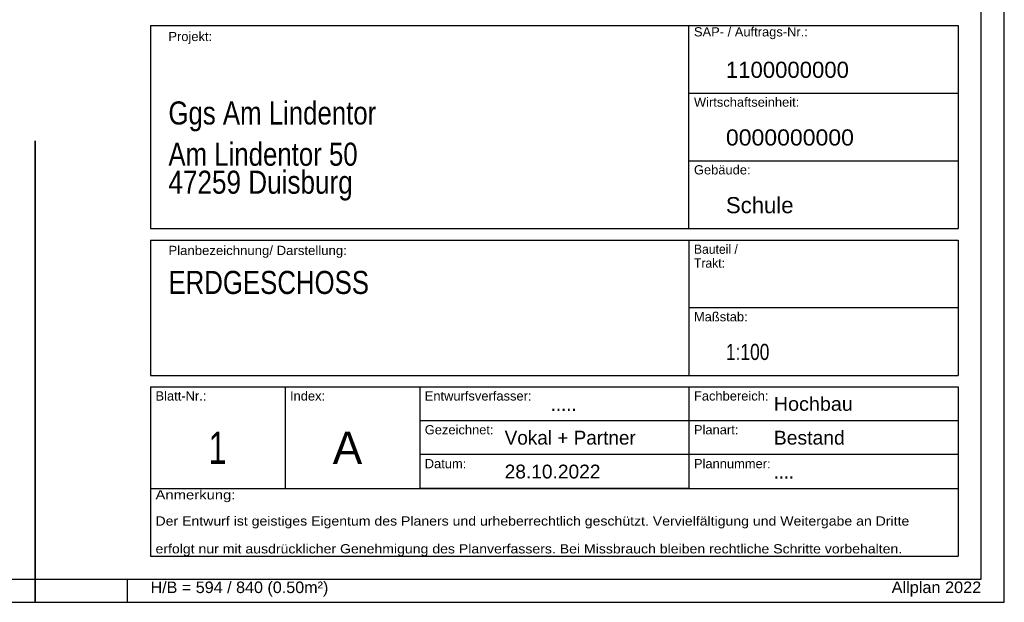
# Model space of a CAD drawing. Header units: metres. Extents: x 0 to 0.84, y 0 to 0.594.
# Tile 24 of 29: x 0.627 to 0.84, y 0 to 0.126. Entities that reach past the tile are written whole.
import ezdxf

# ---------------------------------------------------------------- set-up
doc = ezdxf.new("R2010")
doc.units = ezdxf.units.M
doc.linetypes.add('Teckovana 0.5x', pattern=[0.04, 0, -0.04])
for name, color, linetype, lineweight in [('Allgemein01', 7, 'Continuous', 13), ('Legende_ Beschreibung', 7, 'Continuous', 25), ('Standard', 7, 'Continuous', 25)]:
    doc.layers.add(name, color=color, linetype=linetype, lineweight=lineweight)
doc.styles.add('ARIAL', font='ARIAL.TTF')

msp = doc.modelspace()

# ---------------------------------------------------------------- linework, layer by layer
at = {"layer": 'Allgemein01', "color": 52, "linetype": 'Continuous', "lineweight": 13, "true_color": 0xc8c832, "transparency": 33554687}
for q in [(0.835, 0.0254), (0.823, 0.005)]:
    msp.add_line((0.835, 0.005), q, dxfattribs=at)
at = {"layer": 'Legende_ Beschreibung', "color": 7, "linetype": 'Continuous', "lineweight": 25, "transparency": 33554687}
for p, q in [((0.655, 0.125), (0.655, 0.081)), ((0.655, 0.125), (0.83, 0.125)), ((0.77167, 0.081), (0.77167, 0.125)), ((0.83, 0.125), (0.83, 0.081)), ((0.77167, 0.11033), (0.83, 0.11033)), ((0.77167, 0.09567), (0.83, 0.09567)), ((0.655, 0.081), (0.83, 0.081)), ((0.655, 0.0785), (0.83, 0.0785)), ((0.655, 0.0785), (0.655, 0.04917)), ((0.77167, 0.0785), (0.77167, 0.04917)), ((0.83, 0.0785), (0.83, 0.04917)), ((0.83, 0.06384), (0.77167, 0.06384)), ((0.655, 0.04917), (0.83, 0.04917)), ((0.655, 0.04667), (0.83, 0.04667)), ((0.655, 0.04667), (0.655, 0.01)), ((0.68414, 0.04667), (0.68414, 0.02467)), ((0.71334, 0.04667), (0.71334, 0.02467)), ((0.77167, 0.04667), (0.77167, 0.02467)), ((0.83, 0.04667), (0.83, 0.01)), ((0.77167, 0.03933), (0.71334, 0.03933)), ((0.83, 0.03933), (0.77167, 0.03933)), ((0.77167, 0.032), (0.71334, 0.032)), ((0.83, 0.032), (0.77167, 0.032)), ((0.655, 0.02467), (0.83, 0.02467)), ((0.655, 0.02467), (0.83, 0.02467)), ((0.655, 0.02467), (0.83, 0.02467)), ((0.655, 0.02467), (0.83, 0.02467)), ((0.77167, 0.02467), (0.71334, 0.02467)), ((0.655, 0.01), (0.83, 0.01))]:
    msp.add_line(p, q, dxfattribs=at)
at = {"layer": 'Standard', "color": 7, "linetype": 'Teckovana 0.5x', "lineweight": 35, "transparency": 33554687}
msp.add_line((0.63, 0), (0.63, 0.297), dxfattribs=at)
at = {"layer": 'Standard', "color": 7, "linetype": 'Continuous', "lineweight": 25, "transparency": 33554687}
msp.add_line((0.65, 0), (0.65, 0.005), dxfattribs=at)
for points in [[(0, 0), (0.84, 0), (0.84, 0.594), (0, 0.594), (0, 0)], [(0.005, 0.005), (0.835, 0.005), (0.835, 0.589), (0.005, 0.589), (0.005, 0.005)]]:
    msp.add_lwpolyline(points, close=True, dxfattribs=at)

# ---------------------------------------------------------------- texts
at = {"layer": 'Legende_ Beschreibung', "color": 7, "linetype": 'Continuous', "lineweight": 18, "transparency": 33554687, "char_height": 0.002, "attachment_point": 7, "style": 'ARIAL'}
for s, insert, width in [('\\W1.00;SAP- / Auftrags-Nr.:', (0.77275, 0.12202), 0.0257001), ('\\W1.00;Projekt:', (0.65888, 0.12101), 0.0105006), ('\\W1.00;Wirtschaftseinheit:', (0.77275, 0.10736), 0.0239028), ('\\W1.00;Gebäude:', (0.77275, 0.09269), 0.0133369), ('\\W1.02;Planbezeichnung/ Darstellung:', (0.65888, 0.07465), 0.0395312), ('\\W1.00;Maßstab:', (0.77275, 0.06086), 0.0126667), ('\\W1.00;Blatt-Nr.:', (0.65608, 0.04369), 0.0120324), ('\\W1.00;Index:', (0.68522, 0.04369), 0.0086332), ('\\W1.00;Entwurfsverfasser:', (0.71442, 0.04369), 0.0242023), ('\\W1.00;Fachbereich:', (0.77275, 0.04369), 0.0172375), ('\\W1.00;Gezeichnet:', (0.71442, 0.03636), 0.0159694), ('\\W1.00;Planart:', (0.77275, 0.03636), 0.0106684), ('\\W1.00;Datum:', (0.71442, 0.02902), 0.0100339), ('\\W1.00;Plannummer:', (0.77275, 0.02902), 0.0177042), ('\\W1.15;Anmerkung:', (0.65608, 0.02169), 0.0185574)]:
    msp.add_mtext(s, dxfattribs=dict(at, insert=insert, width=width))
at = {"layer": 'Legende_ Beschreibung', "color": 7, "linetype": 'Continuous', "lineweight": 35, "transparency": 33554687, "char_height": 0.0035, "attachment_point": 4, "style": 'ARIAL'}
for s, insert, width in [('\\W0.98;1100000000', (0.77968, 0.11537), 0.0288541), ('\\W1.02;0000000000', (0.77968, 0.10071), 0.0294716)]:
    msp.add_mtext(s, dxfattribs=dict(at, insert=insert, width=width))
at = {"layer": 'Legende_ Beschreibung', "color": 7, "linetype": 'Continuous', "lineweight": 25, "transparency": 33554687, "char_height": 0.002, "attachment_point": 1, "line_spacing_factor": 0.903614, "style": 'ARIAL'}
for s, insert, width in [('\\A1;{\\fArial|i0|b0;\\H0.002000;\\W0.941867;\\C7;Bauteil /}\\P{\\fArial|i0|b0;\\H0.002000;\\W0.941867;\\C7;Trakt:}\\P', (0.77275, 0.07752), 0.0104877), ('\\A1;{\\fArial|i0|b0;\\H0.002000;\\W1.091089;\\C7;Der Entwurf ist geistiges Eigentum des Planers und urheberrechtlich geschützt. Vervielfältigung und Weitergabe an Dritte }\\P}\\P{\\fArial|i0|b0;\\H0.002000;\\W1.091089;\\C7;erfolgt nur mit ausdrücklicher Genehmigung des Planverfassers. Bei Missbrauch bleiben rechtliche Schritte vorbehalten.}\\P', (0.65608, 0.01862), 0.1660692)]:
    msp.add_mtext(s, dxfattribs=dict(at, insert=insert, width=width))
at = {"layer": 'Legende_ Beschreibung', "color": 7, "linetype": 'Continuous', "lineweight": 25, "transparency": 33554687, "char_height": 0.003, "attachment_point": 4, "style": 'ARIAL'}
for s, insert, width in [('\\W1.02;Hochbau', (0.79006, 0.04298), 0.0185927), ('\\W0.96;.....', (0.74173, 0.04298), 0.0070762), ('\\W0.98;Vokal + Partner', (0.73173, 0.03565), 0.029992), ('\\W1.00;Bestand', (0.79006, 0.03565), 0.0169541), ('\\W0.93;....', (0.79006, 0.02831), 0.0057644)]:
    msp.add_mtext(s, dxfattribs=dict(at, insert=insert, width=width))
at = {"layer": 'Legende_ Beschreibung', "color": 7, "linetype": 'Continuous', "lineweight": 70, "transparency": 33554687, "insert": (0.69448, 0.03), "char_height": 0.007, "width": 0.0098866, "attachment_point": 7, "style": 'ARIAL'}
msp.add_mtext('\\W0.98;A', dxfattribs=at)
at = {"layer": 'Standard', "color": 7, "linetype": 'Continuous', "lineweight": 50, "transparency": 33554687, "char_height": 0.005, "attachment_point": 7, "style": 'ARIAL'}
for s, insert, width in [('\\W0.80;Ggs Am Lindentor', (0.65888, 0.10203), 0.0472064), ('\\W0.80;Am Lindentor 50', (0.65888, 0.09453), 0.0432086), ('\\W0.81;47259 Duisburg', (0.65888, 0.08703), 0.0417466), ('\\W0.80;ERDGESCHOSS', (0.65888, 0.06674), 0.0456048)]:
    msp.add_mtext(s, dxfattribs=dict(at, insert=insert, width=width))
at = {"layer": 'Standard', "color": 7, "linetype": 'Continuous', "lineweight": 35, "transparency": 33554687, "char_height": 0.0035, "style": 'ARIAL'}
for s, insert, width, attachment_point in [('\\W0.98;Schule', (0.77968, 0.08604), 0.0164712, 4), ('\\W0.77;1:100', (0.77968, 0.05246), 0.0111915, 7)]:
    msp.add_mtext(s, dxfattribs=dict(at, insert=insert, width=width, attachment_point=attachment_point))
at = {"layer": 'Standard', "color": 7, "linetype": 'Continuous', "lineweight": 70, "transparency": 33554687, "insert": (0.66951, 0.0335), "char_height": 0.007, "width": 0.0069135, "attachment_point": 5, "style": 'ARIAL'}
msp.add_mtext('\\W0.72;1', dxfattribs=at)
at = {"layer": 'Standard', "color": 7, "linetype": 'Continuous', "lineweight": 25, "transparency": 33554687, "style": 'ARIAL'}
for s, insert, char_height, width, attachment_point in [('\\W0.99;28.10.2022', (0.73173, 0.02831), 0.003, 0.022591, 4), ('\\W1.00;H/B = 594 / 840 (0.50m²)', (0.655, 0.00125), 0.0025, 0.0398778, 7), ('\\W1.01;Allplan 2022', (0.835, 0.00125), 0.0025, 0.0206338, 9)]:
    msp.add_mtext(s, dxfattribs=dict(at, insert=insert, char_height=char_height, width=width, attachment_point=attachment_point))

doc.saveas('drawing.dxf')
